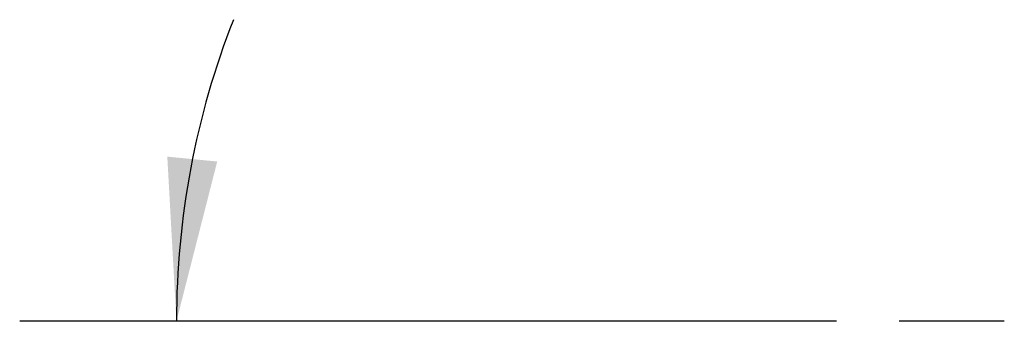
# Model space of a CAD drawing. Header units: inches. Extents: x 0.2 to 10.8, y 0.2 to 8.2.
# Tile 109 of 112: x 5.957 to 6.742, y 5.416 to 5.657. Entities that reach past the tile are written whole.
import ezdxf

# ---------------------------------------------------------------- set-up
doc = ezdxf.new("R2010")
doc.units = ezdxf.units.IN
doc.header["$MEASUREMENT"] = 0
doc.layers.add('DIMENSIONS', color=140, linetype='Continuous')
doc.styles.add('SLDTEXTSTYLE0', font='TXT', dxfattribs={"width": 0.7})
doc.dimstyles.new('SLDDIMSTYLE5', dxfattribs={"dimtxt": 0.084961, "dimasz": 0.13, "dimexe": 0, "dimexo": 0.0625, "dimgap": 0.02124, "dimtad": 0, "dimtih": 1, "dimtoh": 1, "dimdec": 4, "dimlfac": 12, "dimzin": 12, "dimdsep": 46, "dimtxsty": 'SLDTEXTSTYLE0', "dimsah": 1, "dimcen": 0.09, "dimadec": 0, "dimazin": 3, "dimtfac": 1, "dimtdec": 0, "dimtofl": 0, "dimtmove": 0, "dimatfit": 3, "dimfxl": 0, "dimfrac": 2, "dimtolj": 1, "dimtzin": 12, "dimarcsym": 0})

# ---------------------------------------------------------------- blocks, each defined once
blk = doc.blocks.new('_D_17')
at = {"layer": 'DIMENSIONS'}
blk.add_line((6.60817, 5.41599), (5.9568, 5.41599), dxfattribs=at)
for start, end in [(158.63135, 180), (205, 226.36865)]:
    blk.add_arc((6.74201, 5.41599), 0.6602, start, end, dxfattribs=at)
for points in [[(6.0818, 5.41599), (6.11433, 5.54344), (6.07452, 5.54732)], [(6.14366, 5.13698), (6.19256, 5.01488), (6.227, 5.03522)]]:
    blk.add_solid(points, dxfattribs=at)
at = {"layer": 'DIMENSIONS', "insert": (5.99499, 5.32087), "char_height": 0.083333, "attachment_point": 1, "style": 'SLDTEXTSTYLE0'}
blk.add_mtext('25°', dxfattribs=at)

msp = doc.modelspace()

# ---------------------------------------------------------------- linework, layer by layer
at = {"layer": 'DIMENSIONS'}
msp.add_line((6.7420051, 5.4159949), (6.6581724, 5.4159949), dxfattribs=at)

# ---------------------------------------------------------------- dimensions: what is measured, and where the dimension line sits
dim = msp.add_angular_dim_2l(base=(6.0932491, 5.5383948), line1=((6.6581724, 5.4159949), (6.7420051, 5.4159949)), line2=((6.1051869, 5.1190417), (6.7420051, 5.4159949)), dimstyle='SLDDIMSTYLE5', dxfattribs=at)
dim.commit()
dim.dimension.update_dxf_attribs({"geometry": '_D_17', "text_midpoint": (6.0957605, 5.2809612), "dimtype": 162})

doc.saveas('drawing.dxf')
